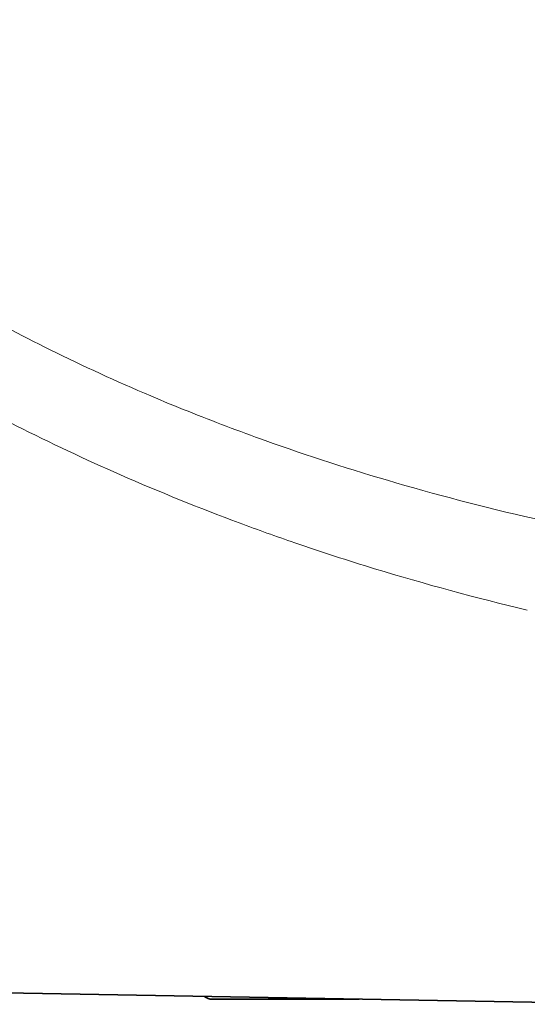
# Model space of a CAD drawing. Header units: millimetres. Extents: x 5 to 415, y 5 to 292.
# Tile 85 of 197: x 231.32 to 235.54, y 147.19 to 155.38. Entities that reach past the tile are written whole.
import ezdxf

# ---------------------------------------------------------------- set-up
doc = ezdxf.new("R2010")
doc.units = ezdxf.units.MM
doc.layers.add('Sichtbar (ISO)', color=7, linetype='Continuous', lineweight=35)
doc.layers.add('Sichtbar schmal (ISO)', color=7, linetype='Continuous', lineweight=18)

msp = doc.modelspace()

# ---------------------------------------------------------------- linework, layer by layer
at = {"layer": 'Sichtbar (ISO)'}
for p, q in [((231.19286629, 147.28143852), (236.59072365, 147.18721857)), ((232.91882437, 147.22992078), (234.14431574, 147.22992078))]:
    msp.add_line(p, q, dxfattribs=at)
msp.add_arc((232.91882437, 147.32992078), 0.1, 230.810476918, 270, dxfattribs=at)
at = {"layer": 'Sichtbar schmal (ISO)'}
for points, knots in [([(235.67761114, 151.21247161), (235.2591833, 151.30633319), (234.84850584, 151.41205302), (234.44809519, 151.52859428), (234.07654797, 151.63673471), (233.7138402, 151.75419237), (233.36176455, 151.8799899), (233.14302614, 151.9581457), (232.92838691, 152.03951226), (232.71820503, 152.12369641), (232.6138151, 152.16550772), (232.51056418, 152.20809141), (232.40827828, 152.25150688), (232.12313712, 152.37253563), (231.84546335, 152.49997196), (231.57160551, 152.63543536), (231.32268526, 152.75856341), (231.07692163, 152.88833612), (230.83179268, 153.02637253), (230.61198686, 153.15014904), (230.39269883, 153.28058168), (230.17209822, 153.4188926), (230.15723255, 153.42821299), (230.14236098, 153.43756924), (230.12748306, 153.44696187), (229.94601811, 153.56152308), (229.76326926, 153.68101585), (229.57979959, 153.80554564), (229.40233571, 153.92599899), (229.22419684, 154.05116432), (229.04595686, 154.18113783), (228.88555665, 154.29810248), (228.7250778, 154.41896277), (228.5647081, 154.54352162), (228.41976418, 154.6560993), (228.27490926, 154.77169733), (228.13024503, 154.89014013), (227.99885816, 154.99771218), (227.86762898, 155.1076305), (227.7365463, 155.21968923), (227.67329452, 155.27376131), (227.61007653, 155.32833147), (227.5468796, 155.3833681)], [0, 0, 0, 0, 0.1330983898, 0.1330983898, 0.1330983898, 0.2566024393, 0.2566024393, 0.2566024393, 0.3333333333, 0.3333333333, 0.3333333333, 0.3714428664, 0.3714428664, 0.3714428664, 0.477680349, 0.477680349, 0.477680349, 0.5742438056, 0.5742438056, 0.5742438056, 0.6608317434, 0.6608317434, 0.6608317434, 0.6666666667, 0.6666666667, 0.6666666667, 0.7378348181, 0.7378348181, 0.7378348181, 0.806673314, 0.806673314, 0.806673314, 0.8686218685, 0.8686218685, 0.8686218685, 0.9246116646, 0.9246116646, 0.9246116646, 0.9754626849, 0.9754626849, 0.9754626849, 1, 1, 1, 1]), ([(230.89049546, 152.20914129), (231.02170639, 152.13917018), (231.153767, 152.07073408), (231.28664854, 152.00390898), (231.57281018, 151.86000049), (231.86278483, 151.72357283), (232.15604123, 151.59485404), (232.48198708, 151.45178689), (232.81198621, 151.31824099), (233.14523068, 151.19412696), (233.29848776, 151.13704768), (233.45243071, 151.08196189), (233.6069893, 151.02882623), (233.82718658, 150.95312465), (234.04863323, 150.88138165), (234.27112914, 150.81347667), (234.69177515, 150.68509695), (235.11616751, 150.57042825), (235.54307172, 150.46872805)], [0.00000011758, 0.00000011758, 0.00000011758, 0.00000011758, 0.08943641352, 0.08943641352, 0.08943641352, 0.28203831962, 0.28203831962, 0.28203831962, 0.49610966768, 0.49610966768, 0.49610966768, 0.59455976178, 0.59455976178, 0.59455976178, 0.7348201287, 0.7348201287, 0.7348201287, 0.99999338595, 0.99999338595, 0.99999338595, 0.99999338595])]:
    msp.add_open_spline(points, degree=3, knots=knots, dxfattribs=at)

doc.saveas('drawing.dxf')
